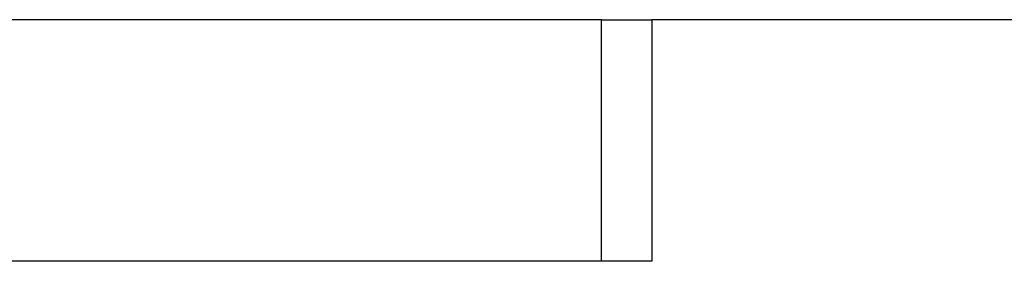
# Model space of a CAD drawing. Header units: millimetres. Extents: x 0 to 420, y 0 to 297.
# Tile 46 of 71: x 297.69 to 302.79, y 177.34 to 178.59. Entities that reach past the tile are written whole.
import ezdxf

# ---------------------------------------------------------------- set-up
doc = ezdxf.new("R2010")
doc.units = ezdxf.units.MM

msp = doc.modelspace()

# ---------------------------------------------------------------- linework, layer by layer
at = {"color": 7, "linetype": 'Continuous', "lineweight": 25}
for p, q in [((300.7022, 178.5936), (291.8323, 178.5936)), ((300.7022, 177.3414), (300.7022, 178.5936)), ((300.7022, 178.5936), (300.963, 178.5936)), ((317.6592, 178.5936), (300.963, 178.5936)), ((300.963, 178.5936), (300.963, 177.3414)), ((300.7022, 177.3414), (291.8323, 177.3414)), ((300.963, 177.3414), (300.7022, 177.3414))]:
    msp.add_line(p, q, dxfattribs=at)

doc.saveas('drawing.dxf')
